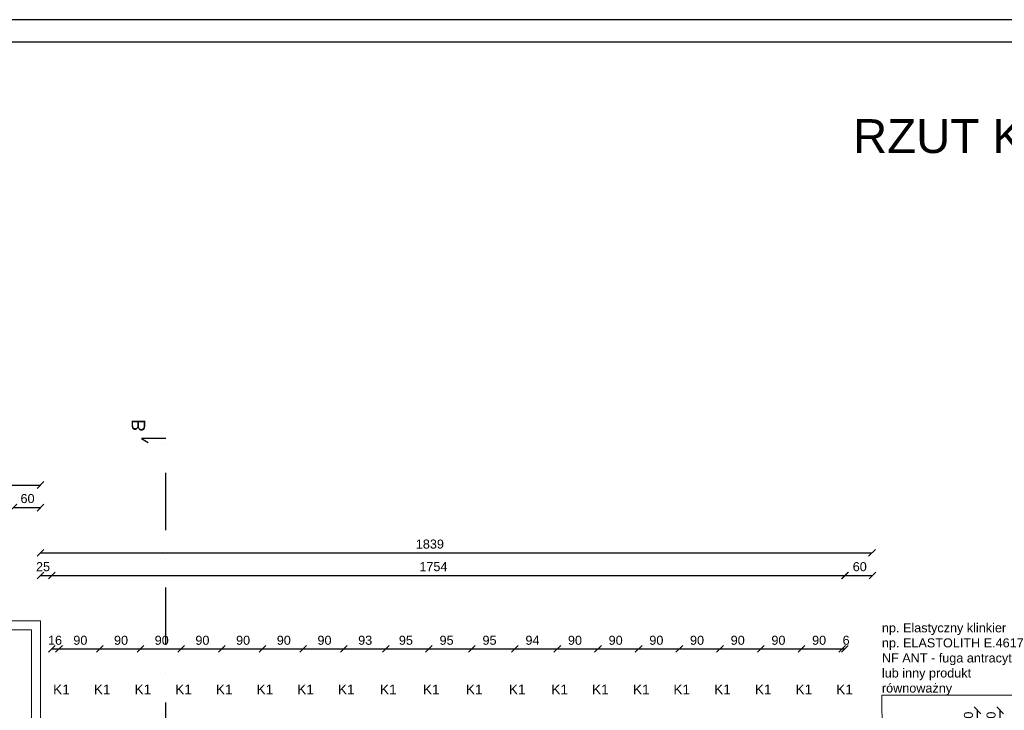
# Model space of a CAD drawing. Header units: millimetres. Extents: x 6528 to 149658, y 3342 to 12852.
# Tile 13 of 122: x 9325 to 11503, y 6853 to 8382. Entities that reach past the tile are written whole.
import ezdxf

# ---------------------------------------------------------------- set-up
doc = ezdxf.new("R2010")
doc.units = ezdxf.units.MM
doc.linetypes.add('DASHDOTX2', pattern=[50.8, 25.4, -12.7, 0, -12.7])
doc.layers.add('inne', color=7, linetype='Continuous')
doc.layers.add('R-TAB', color=1, linetype='Continuous')
doc.styles.get("Standard").update_dxf_attribs({"font": 'arial.ttf'})
doc.dimstyles.new('ISO-25', dxfattribs={"dimtxt": 2.5, "dimasz": 2.5, "dimexe": 1.25, "dimexo": 0.625, "dimtad": 1, "dimtxsty": 'Standard', "dimcen": 2.5, "dimadec": 0, "dimazin": 0, "dimtfac": 1, "dimtmove": 0, "dimatfit": 3, "dimfxl": 1, "dimarcsym": 0})

# ---------------------------------------------------------------- blocks, each defined once
blk = doc.blocks.new('_Oblique')
at = {"color": 0, "linetype": 'ByBlock', "lineweight": -2}
blk.add_line((-0.5, -0.5), (0.5, 0.5), dxfattribs=at)
blk = doc.blocks.new('*D217')
at = {"color": 0, "lineweight": -2, "transparency": 16777216}
blk.add_line((9371.1, 7201.7), (11210.1, 7201.7), dxfattribs=at)
at = {"layer": 'Defpoints', "color": 0, "transparency": 16777216}
for p in [(11210.1, 7201.7), (9371.1, 6803.1), (11210.1, 6803.1)]:
    blk.add_point(p, dxfattribs=at)
at = {"color": 0, "lineweight": -2, "transparency": 16777216, "xscale": 15, "yscale": 15, "zscale": 15, "rotation": 180}
blk.add_blockref('_Oblique', (9371.1, 7201.7), dxfattribs=at)
at = {"color": 0, "lineweight": -2, "transparency": 16777216, "xscale": 15, "yscale": 15, "zscale": 15}
blk.add_blockref('_Oblique', (11210.1, 7201.7), dxfattribs=at)
at = {"color": 0, "lineweight": 20, "transparency": 16777216, "insert": (10232.3, 7220.9), "char_height": 20, "attachment_point": 5}
blk.add_mtext('1839', dxfattribs=at)
blk = doc.blocks.new('*D219')
at = {"color": 0, "lineweight": -2, "transparency": 16777216}
blk.add_line((7489.1, 7351.7), (9371.1, 7351.7), dxfattribs=at)
at = {"layer": 'Defpoints', "color": 0, "transparency": 16777216}
for p in [(9371.1, 7351.7), (7489.1, 7051.1), (9371.1, 7051.1)]:
    blk.add_point(p, dxfattribs=at)
at = {"color": 0, "lineweight": -2, "transparency": 16777216, "xscale": 15, "yscale": 15, "zscale": 15, "rotation": 180}
blk.add_blockref('_Oblique', (7489.1, 7351.7), dxfattribs=at)
at = {"color": 0, "lineweight": -2, "transparency": 16777216, "xscale": 15, "yscale": 15, "zscale": 15}
blk.add_blockref('_Oblique', (9371.1, 7351.7), dxfattribs=at)
at = {"color": 0, "lineweight": 20, "transparency": 16777216, "insert": (8431.7, 7371.7), "char_height": 20, "attachment_point": 5}
blk.add_mtext('1882', dxfattribs=at)
blk = doc.blocks.new('*D223')
at = {"color": 0, "lineweight": -2, "transparency": 16777216}
blk.add_line((9311.1, 7301.7), (9371.1, 7301.7), dxfattribs=at)
at = {"layer": 'Defpoints', "color": 0, "transparency": 16777216}
for p in [(9371.1, 7301.7), (9311.1, 7051.1), (9371.1, 7051.1)]:
    blk.add_point(p, dxfattribs=at)
at = {"color": 0, "lineweight": -2, "transparency": 16777216, "xscale": 15, "yscale": 15, "zscale": 15, "rotation": 180}
blk.add_blockref('_Oblique', (9311.1, 7301.7), dxfattribs=at)
at = {"color": 0, "lineweight": -2, "transparency": 16777216, "xscale": 15, "yscale": 15, "zscale": 15}
blk.add_blockref('_Oblique', (9371.1, 7301.7), dxfattribs=at)
at = {"color": 0, "lineweight": 20, "transparency": 16777216, "insert": (9342.4, 7321.7), "char_height": 20, "attachment_point": 5}
blk.add_mtext('60', dxfattribs=at)
blk = doc.blocks.new('*D224')
at = {"color": 0, "lineweight": -2, "transparency": 16777216}
blk.add_line((11150.1, 7151.7), (11211.3, 7151.7), dxfattribs=at)
at = {"layer": 'Defpoints', "color": 0, "transparency": 16777216}
for p in [(11211.3, 7151.7), (11150.1, 6743.1), (11211.3, 6733.7)]:
    blk.add_point(p, dxfattribs=at)
at = {"color": 0, "lineweight": -2, "transparency": 16777216, "xscale": 15, "yscale": 15, "zscale": 15, "rotation": 180}
blk.add_blockref('_Oblique', (11150.1, 7151.7), dxfattribs=at)
at = {"color": 0, "lineweight": -2, "transparency": 16777216, "xscale": 15, "yscale": 15, "zscale": 15}
blk.add_blockref('_Oblique', (11211.3, 7151.7), dxfattribs=at)
at = {"color": 0, "lineweight": 20, "transparency": 16777216, "insert": (11183.1, 7170.9), "char_height": 20, "attachment_point": 5}
blk.add_mtext('60', dxfattribs=at)
blk = doc.blocks.new('*D225')
at = {"color": 0, "lineweight": -2, "transparency": 16777216}
blk.add_line((9371.1, 7151.7), (9396.1, 7151.7), dxfattribs=at)
at = {"layer": 'Defpoints', "color": 0, "transparency": 16777216}
for p in [(9396.1, 7151.7), (9371.1, 6803.1), (9396.1, 6803.1)]:
    blk.add_point(p, dxfattribs=at)
at = {"color": 0, "lineweight": -2, "transparency": 16777216, "xscale": 15, "yscale": 15, "zscale": 15, "rotation": 180}
blk.add_blockref('_Oblique', (9371.1, 7151.7), dxfattribs=at)
at = {"color": 0, "lineweight": -2, "transparency": 16777216, "xscale": 15, "yscale": 15, "zscale": 15}
blk.add_blockref('_Oblique', (9396.1, 7151.7), dxfattribs=at)
at = {"color": 0, "lineweight": 20, "transparency": 16777216, "insert": (9376.7, 7170.9), "char_height": 20, "attachment_point": 5}
blk.add_mtext('25', dxfattribs=at)
blk = doc.blocks.new('*D235')
at = {"color": 0, "lineweight": -2, "transparency": 16777216}
blk.add_line((9396.1, 7151.7), (11150.7, 7151.7), dxfattribs=at)
at = {"layer": 'Defpoints', "color": 0, "transparency": 16777216}
for p in [(11150.7, 7151.7), (9396.1, 6803.1), (11150.7, 6803.1)]:
    blk.add_point(p, dxfattribs=at)
at = {"color": 0, "lineweight": -2, "transparency": 16777216, "xscale": 15, "yscale": 15, "zscale": 15, "rotation": 180}
blk.add_blockref('_Oblique', (9396.1, 7151.7), dxfattribs=at)
at = {"color": 0, "lineweight": -2, "transparency": 16777216, "xscale": 15, "yscale": 15, "zscale": 15}
blk.add_blockref('_Oblique', (11150.7, 7151.7), dxfattribs=at)
at = {"color": 0, "lineweight": 20, "transparency": 16777216, "insert": (10240.1, 7170.9), "char_height": 20, "attachment_point": 5}
blk.add_mtext('1754', dxfattribs=at)
blk = doc.blocks.new('*D237')
at = {"color": 0, "lineweight": -2, "transparency": 16777216}
blk.add_line((11443.5, 6803.1), (11443.5, 6853.1), dxfattribs=at)
at = {"layer": 'Defpoints', "color": 0, "transparency": 16777216}
for p in [(11150.1, 6853.1), (11443.5, 6853.1), (11160.1, 6803.1)]:
    blk.add_point(p, dxfattribs=at)
at = {"color": 0, "lineweight": -2, "transparency": 16777216, "xscale": 15, "yscale": 15, "zscale": 15}
for p, rotation in [((11443.5, 6853.1), 90), ((11443.5, 6803.1), 270)]:
    blk.add_blockref('_Oblique', p, dxfattribs=dict(at, rotation=rotation))
at = {"color": 0, "lineweight": 20, "transparency": 16777216, "insert": (11423.6, 6834.6), "char_height": 20, "attachment_point": 5, "rotation": 90}
blk.add_mtext('50', dxfattribs=at)
blk = doc.blocks.new('*D239')
at = {"color": 0, "lineweight": -2, "transparency": 16777216}
blk.add_line((11493.5, 6803.1), (11493.5, 6853.1), dxfattribs=at)
at = {"layer": 'Defpoints', "color": 0, "transparency": 16777216}
for p in [(11150.1, 6853.1), (11493.5, 6853.1), (11210.1, 6803.1)]:
    blk.add_point(p, dxfattribs=at)
at = {"color": 0, "lineweight": -2, "transparency": 16777216, "xscale": 15, "yscale": 15, "zscale": 15}
for p, rotation in [((11493.5, 6853.1), 90), ((11493.5, 6803.1), 270)]:
    blk.add_blockref('_Oblique', p, dxfattribs=dict(at, rotation=rotation))
at = {"color": 0, "lineweight": 20, "transparency": 16777216, "insert": (11473.6, 6834.6), "char_height": 20, "attachment_point": 5, "rotation": 90}
blk.add_mtext('50', dxfattribs=at)
blk = doc.blocks.new('*D240')
at = {"color": 0, "lineweight": -2, "transparency": 16777216}
blk.add_line((11543.5, 5193.1), (11543.5, 6853.1), dxfattribs=at)
at = {"layer": 'Defpoints', "color": 0, "transparency": 16777216}
for p in [(11150.1, 6853.1), (11543.5, 6853.1), (11160.1, 5193.1)]:
    blk.add_point(p, dxfattribs=at)
at = {"color": 0, "lineweight": -2, "transparency": 16777216, "xscale": 15, "yscale": 15, "zscale": 15}
for p, rotation in [((11543.5, 6853.1), 90), ((11543.5, 5193.1), 270)]:
    blk.add_blockref('_Oblique', p, dxfattribs=dict(at, rotation=rotation))
at = {"color": 0, "lineweight": 20, "transparency": 16777216, "insert": (11523.6, 6019.6), "char_height": 20, "attachment_point": 5, "rotation": 90}
blk.add_mtext('1660', dxfattribs=at)
blk = doc.blocks.new('*D364')
at = {"color": 0, "lineweight": -2, "transparency": 16777216}
blk.add_line((9592.1, 6989.3), (9682.1, 6989.3), dxfattribs=at)
at = {"layer": 'Defpoints', "color": 0, "transparency": 16777216}
for p in [(9682.1, 6989.3), (9592.1, 6853.1), (9682.1, 6853.1)]:
    blk.add_point(p, dxfattribs=at)
at = {"color": 0, "lineweight": -2, "transparency": 16777216, "xscale": 15, "yscale": 15, "zscale": 15, "rotation": 180}
blk.add_blockref('_Oblique', (9592.1, 6989.3), dxfattribs=at)
at = {"color": 0, "lineweight": -2, "transparency": 16777216, "xscale": 15, "yscale": 15, "zscale": 15}
blk.add_blockref('_Oblique', (9682.1, 6989.3), dxfattribs=at)
at = {"color": 0, "lineweight": 20, "transparency": 16777216, "insert": (9639.2, 7008), "char_height": 20, "attachment_point": 5}
blk.add_mtext('90', dxfattribs=at)
blk = doc.blocks.new('*D365')
at = {"color": 0, "lineweight": -2, "transparency": 16777216}
blk.add_line((9502.1, 6989.3), (9592.1, 6989.3), dxfattribs=at)
at = {"layer": 'Defpoints', "color": 0, "transparency": 16777216}
for p in [(9592.1, 6989.3), (9502.1, 6853.1), (9592.1, 6853.1)]:
    blk.add_point(p, dxfattribs=at)
at = {"color": 0, "lineweight": -2, "transparency": 16777216, "xscale": 15, "yscale": 15, "zscale": 15, "rotation": 180}
blk.add_blockref('_Oblique', (9502.1, 6989.3), dxfattribs=at)
at = {"color": 0, "lineweight": -2, "transparency": 16777216, "xscale": 15, "yscale": 15, "zscale": 15}
blk.add_blockref('_Oblique', (9592.1, 6989.3), dxfattribs=at)
at = {"color": 0, "lineweight": 20, "transparency": 16777216, "insert": (9549.2, 7008), "char_height": 20, "attachment_point": 5}
blk.add_mtext('90', dxfattribs=at)
blk = doc.blocks.new('*D366')
at = {"color": 0, "lineweight": -2, "transparency": 16777216}
blk.add_line((9412.1, 6989.3), (9502.1, 6989.3), dxfattribs=at)
at = {"layer": 'Defpoints', "color": 0, "transparency": 16777216}
for p in [(9502.1, 6989.3), (9412.1, 6853.1), (9502.1, 6853.1)]:
    blk.add_point(p, dxfattribs=at)
at = {"color": 0, "lineweight": -2, "transparency": 16777216, "xscale": 15, "yscale": 15, "zscale": 15, "rotation": 180}
blk.add_blockref('_Oblique', (9412.1, 6989.3), dxfattribs=at)
at = {"color": 0, "lineweight": -2, "transparency": 16777216, "xscale": 15, "yscale": 15, "zscale": 15}
blk.add_blockref('_Oblique', (9502.1, 6989.3), dxfattribs=at)
at = {"color": 0, "lineweight": 20, "transparency": 16777216, "insert": (9459.2, 7008), "char_height": 20, "attachment_point": 5}
blk.add_mtext('90', dxfattribs=at)
blk = doc.blocks.new('*D367')
at = {"color": 0, "lineweight": -2, "transparency": 16777216}
blk.add_line((9396.1, 6989.3), (9412.1, 6989.3), dxfattribs=at)
at = {"layer": 'Defpoints', "color": 0, "transparency": 16777216}
for p in [(9412.1, 6989.3), (9412.1, 6853.1), (9396.1, 6743.1)]:
    blk.add_point(p, dxfattribs=at)
at = {"color": 0, "lineweight": -2, "transparency": 16777216, "xscale": 15, "yscale": 15, "zscale": 15, "rotation": 180}
blk.add_blockref('_Oblique', (9396.1, 6989.3), dxfattribs=at)
at = {"color": 0, "lineweight": -2, "transparency": 16777216, "xscale": 15, "yscale": 15, "zscale": 15}
blk.add_blockref('_Oblique', (9412.1, 6989.3), dxfattribs=at)
at = {"color": 0, "lineweight": 20, "transparency": 16777216, "insert": (9403.2, 7008), "char_height": 20, "attachment_point": 5}
blk.add_mtext('16', dxfattribs=at)
blk = doc.blocks.new('*D368')
at = {"color": 0, "lineweight": -2, "transparency": 16777216}
blk.add_line((9682.1, 6989.3), (9772.1, 6989.3), dxfattribs=at)
at = {"layer": 'Defpoints', "color": 0, "transparency": 16777216}
for p in [(9772.1, 6989.3), (9682.1, 6853.1), (9772.1, 6853.1)]:
    blk.add_point(p, dxfattribs=at)
at = {"color": 0, "lineweight": -2, "transparency": 16777216, "xscale": 15, "yscale": 15, "zscale": 15, "rotation": 180}
blk.add_blockref('_Oblique', (9682.1, 6989.3), dxfattribs=at)
at = {"color": 0, "lineweight": -2, "transparency": 16777216, "xscale": 15, "yscale": 15, "zscale": 15}
blk.add_blockref('_Oblique', (9772.1, 6989.3), dxfattribs=at)
at = {"color": 0, "lineweight": 20, "transparency": 16777216, "insert": (9729.2, 7008), "char_height": 20, "attachment_point": 5}
blk.add_mtext('90', dxfattribs=at)
blk = doc.blocks.new('*D369')
at = {"color": 0, "lineweight": -2, "transparency": 16777216}
blk.add_line((9772.1, 6989.3), (9862.1, 6989.3), dxfattribs=at)
at = {"layer": 'Defpoints', "color": 0, "transparency": 16777216}
for p in [(9862.1, 6989.3), (9772.1, 6853.1), (9862.1, 6853.1)]:
    blk.add_point(p, dxfattribs=at)
at = {"color": 0, "lineweight": -2, "transparency": 16777216, "xscale": 15, "yscale": 15, "zscale": 15, "rotation": 180}
blk.add_blockref('_Oblique', (9772.1, 6989.3), dxfattribs=at)
at = {"color": 0, "lineweight": -2, "transparency": 16777216, "xscale": 15, "yscale": 15, "zscale": 15}
blk.add_blockref('_Oblique', (9862.1, 6989.3), dxfattribs=at)
at = {"color": 0, "lineweight": 20, "transparency": 16777216, "insert": (9819.2, 7008), "char_height": 20, "attachment_point": 5}
blk.add_mtext('90', dxfattribs=at)
blk = doc.blocks.new('*D370')
at = {"color": 0, "lineweight": -2, "transparency": 16777216}
blk.add_line((9862.1, 6989.3), (9952.1, 6989.3), dxfattribs=at)
at = {"layer": 'Defpoints', "color": 0, "transparency": 16777216}
for p in [(9952.1, 6989.3), (9862.1, 6853.1), (9952.1, 6853.1)]:
    blk.add_point(p, dxfattribs=at)
at = {"color": 0, "lineweight": -2, "transparency": 16777216, "xscale": 15, "yscale": 15, "zscale": 15, "rotation": 180}
blk.add_blockref('_Oblique', (9862.1, 6989.3), dxfattribs=at)
at = {"color": 0, "lineweight": -2, "transparency": 16777216, "xscale": 15, "yscale": 15, "zscale": 15}
blk.add_blockref('_Oblique', (9952.1, 6989.3), dxfattribs=at)
at = {"color": 0, "lineweight": 20, "transparency": 16777216, "insert": (9909.2, 7008), "char_height": 20, "attachment_point": 5}
blk.add_mtext('90', dxfattribs=at)
blk = doc.blocks.new('*D371')
at = {"color": 0, "lineweight": -2, "transparency": 16777216}
blk.add_line((9952.1, 6989.3), (10042.1, 6989.3), dxfattribs=at)
at = {"layer": 'Defpoints', "color": 0, "transparency": 16777216}
for p in [(10042.1, 6989.3), (9952.1, 6853.1), (10042.1, 6853.1)]:
    blk.add_point(p, dxfattribs=at)
at = {"color": 0, "lineweight": -2, "transparency": 16777216, "xscale": 15, "yscale": 15, "zscale": 15, "rotation": 180}
blk.add_blockref('_Oblique', (9952.1, 6989.3), dxfattribs=at)
at = {"color": 0, "lineweight": -2, "transparency": 16777216, "xscale": 15, "yscale": 15, "zscale": 15}
blk.add_blockref('_Oblique', (10042.1, 6989.3), dxfattribs=at)
at = {"color": 0, "lineweight": 20, "transparency": 16777216, "insert": (9999.2, 7008), "char_height": 20, "attachment_point": 5}
blk.add_mtext('90', dxfattribs=at)
blk = doc.blocks.new('*D372')
at = {"color": 0, "lineweight": -2, "transparency": 16777216}
blk.add_line((10042.1, 6989.3), (10135.1, 6989.3), dxfattribs=at)
at = {"layer": 'Defpoints', "color": 0, "transparency": 16777216}
for p in [(10135.1, 6989.3), (10042.1, 6853.1), (10135.1, 6853.1)]:
    blk.add_point(p, dxfattribs=at)
at = {"color": 0, "lineweight": -2, "transparency": 16777216, "xscale": 15, "yscale": 15, "zscale": 15, "rotation": 180}
blk.add_blockref('_Oblique', (10042.1, 6989.3), dxfattribs=at)
at = {"color": 0, "lineweight": -2, "transparency": 16777216, "xscale": 15, "yscale": 15, "zscale": 15}
blk.add_blockref('_Oblique', (10135.1, 6989.3), dxfattribs=at)
at = {"color": 0, "lineweight": 20, "transparency": 16777216, "insert": (10089.2, 7008), "char_height": 20, "attachment_point": 5}
blk.add_mtext('93', dxfattribs=at)
blk = doc.blocks.new('*D373')
at = {"color": 0, "lineweight": -2, "transparency": 16777216}
blk.add_line((10135.1, 6989.3), (10230.1, 6989.3), dxfattribs=at)
at = {"layer": 'Defpoints', "color": 0, "transparency": 16777216}
for p in [(10230.1, 6989.3), (10135.1, 6853.1), (10230.1, 6853.1)]:
    blk.add_point(p, dxfattribs=at)
at = {"color": 0, "lineweight": -2, "transparency": 16777216, "xscale": 15, "yscale": 15, "zscale": 15, "rotation": 180}
blk.add_blockref('_Oblique', (10135.1, 6989.3), dxfattribs=at)
at = {"color": 0, "lineweight": -2, "transparency": 16777216, "xscale": 15, "yscale": 15, "zscale": 15}
blk.add_blockref('_Oblique', (10230.1, 6989.3), dxfattribs=at)
at = {"color": 0, "lineweight": 20, "transparency": 16777216, "insert": (10179.2, 7008), "char_height": 20, "attachment_point": 5}
blk.add_mtext('95', dxfattribs=at)
blk = doc.blocks.new('*D374')
at = {"color": 0, "lineweight": -2, "transparency": 16777216}
blk.add_line((10230.1, 6989.3), (10325.1, 6989.3), dxfattribs=at)
at = {"layer": 'Defpoints', "color": 0, "transparency": 16777216}
for p in [(10325.1, 6989.3), (10230.1, 6853.1), (10325.1, 6853.1)]:
    blk.add_point(p, dxfattribs=at)
at = {"color": 0, "lineweight": -2, "transparency": 16777216, "xscale": 15, "yscale": 15, "zscale": 15, "rotation": 180}
blk.add_blockref('_Oblique', (10230.1, 6989.3), dxfattribs=at)
at = {"color": 0, "lineweight": -2, "transparency": 16777216, "xscale": 15, "yscale": 15, "zscale": 15}
blk.add_blockref('_Oblique', (10325.1, 6989.3), dxfattribs=at)
at = {"color": 0, "lineweight": 20, "transparency": 16777216, "insert": (10269.2, 7008), "char_height": 20, "attachment_point": 5}
blk.add_mtext('95', dxfattribs=at)
blk = doc.blocks.new('*D375')
at = {"color": 0, "lineweight": -2, "transparency": 16777216}
blk.add_line((10325.1, 6989.3), (10420.1, 6989.3), dxfattribs=at)
at = {"layer": 'Defpoints', "color": 0, "transparency": 16777216}
for p in [(10420.1, 6989.3), (10325.1, 6853.1), (10420.1, 6853.1)]:
    blk.add_point(p, dxfattribs=at)
at = {"color": 0, "lineweight": -2, "transparency": 16777216, "xscale": 15, "yscale": 15, "zscale": 15, "rotation": 180}
blk.add_blockref('_Oblique', (10325.1, 6989.3), dxfattribs=at)
at = {"color": 0, "lineweight": -2, "transparency": 16777216, "xscale": 15, "yscale": 15, "zscale": 15}
blk.add_blockref('_Oblique', (10420.1, 6989.3), dxfattribs=at)
at = {"color": 0, "lineweight": 20, "transparency": 16777216, "insert": (10364.2, 7008), "char_height": 20, "attachment_point": 5}
blk.add_mtext('95', dxfattribs=at)
blk = doc.blocks.new('*D376')
at = {"color": 0, "lineweight": -2, "transparency": 16777216}
blk.add_line((10420.1, 6989.3), (10514.1, 6989.3), dxfattribs=at)
at = {"layer": 'Defpoints', "color": 0, "transparency": 16777216}
for p in [(10514.1, 6989.3), (10420.1, 6853.1), (10514.1, 6853.1)]:
    blk.add_point(p, dxfattribs=at)
at = {"color": 0, "lineweight": -2, "transparency": 16777216, "xscale": 15, "yscale": 15, "zscale": 15, "rotation": 180}
blk.add_blockref('_Oblique', (10420.1, 6989.3), dxfattribs=at)
at = {"color": 0, "lineweight": -2, "transparency": 16777216, "xscale": 15, "yscale": 15, "zscale": 15}
blk.add_blockref('_Oblique', (10514.1, 6989.3), dxfattribs=at)
at = {"color": 0, "lineweight": 20, "transparency": 16777216, "insert": (10459.2, 7008), "char_height": 20, "attachment_point": 5}
blk.add_mtext('94', dxfattribs=at)
blk = doc.blocks.new('*D377')
at = {"color": 0, "lineweight": -2, "transparency": 16777216}
blk.add_line((10514.1, 6989.3), (10604.1, 6989.3), dxfattribs=at)
at = {"layer": 'Defpoints', "color": 0, "transparency": 16777216}
for p in [(10604.1, 6989.3), (10514.1, 6853.1), (10604.1, 6853.1)]:
    blk.add_point(p, dxfattribs=at)
at = {"color": 0, "lineweight": -2, "transparency": 16777216, "xscale": 15, "yscale": 15, "zscale": 15, "rotation": 180}
blk.add_blockref('_Oblique', (10514.1, 6989.3), dxfattribs=at)
at = {"color": 0, "lineweight": -2, "transparency": 16777216, "xscale": 15, "yscale": 15, "zscale": 15}
blk.add_blockref('_Oblique', (10604.1, 6989.3), dxfattribs=at)
at = {"color": 0, "lineweight": 20, "transparency": 16777216, "insert": (10553.2, 7008), "char_height": 20, "attachment_point": 5}
blk.add_mtext('90', dxfattribs=at)
blk = doc.blocks.new('*D378')
at = {"color": 0, "lineweight": -2, "transparency": 16777216}
blk.add_line((10604.1, 6989.3), (10694.1, 6989.3), dxfattribs=at)
at = {"layer": 'Defpoints', "color": 0, "transparency": 16777216}
for p in [(10694.1, 6989.3), (10604.1, 6853.1), (10694.1, 6853.1)]:
    blk.add_point(p, dxfattribs=at)
at = {"color": 0, "lineweight": -2, "transparency": 16777216, "xscale": 15, "yscale": 15, "zscale": 15, "rotation": 180}
blk.add_blockref('_Oblique', (10604.1, 6989.3), dxfattribs=at)
at = {"color": 0, "lineweight": -2, "transparency": 16777216, "xscale": 15, "yscale": 15, "zscale": 15}
blk.add_blockref('_Oblique', (10694.1, 6989.3), dxfattribs=at)
at = {"color": 0, "lineweight": 20, "transparency": 16777216, "insert": (10643.2, 7008), "char_height": 20, "attachment_point": 5}
blk.add_mtext('90', dxfattribs=at)
blk = doc.blocks.new('*D379')
at = {"color": 0, "lineweight": -2, "transparency": 16777216}
blk.add_line((10694.1, 6989.3), (10784.1, 6989.3), dxfattribs=at)
at = {"layer": 'Defpoints', "color": 0, "transparency": 16777216}
for p in [(10784.1, 6989.3), (10694.1, 6853.1), (10784.1, 6853.1)]:
    blk.add_point(p, dxfattribs=at)
at = {"color": 0, "lineweight": -2, "transparency": 16777216, "xscale": 15, "yscale": 15, "zscale": 15, "rotation": 180}
blk.add_blockref('_Oblique', (10694.1, 6989.3), dxfattribs=at)
at = {"color": 0, "lineweight": -2, "transparency": 16777216, "xscale": 15, "yscale": 15, "zscale": 15}
blk.add_blockref('_Oblique', (10784.1, 6989.3), dxfattribs=at)
at = {"color": 0, "lineweight": 20, "transparency": 16777216, "insert": (10733.2, 7008), "char_height": 20, "attachment_point": 5}
blk.add_mtext('90', dxfattribs=at)
blk = doc.blocks.new('*D380')
at = {"color": 0, "lineweight": -2, "transparency": 16777216}
blk.add_line((10784.1, 6989.3), (10874.1, 6989.3), dxfattribs=at)
at = {"layer": 'Defpoints', "color": 0, "transparency": 16777216}
for p in [(10874.1, 6989.3), (10784.1, 6853.1), (10874.1, 6853.1)]:
    blk.add_point(p, dxfattribs=at)
at = {"color": 0, "lineweight": -2, "transparency": 16777216, "xscale": 15, "yscale": 15, "zscale": 15, "rotation": 180}
blk.add_blockref('_Oblique', (10784.1, 6989.3), dxfattribs=at)
at = {"color": 0, "lineweight": -2, "transparency": 16777216, "xscale": 15, "yscale": 15, "zscale": 15}
blk.add_blockref('_Oblique', (10874.1, 6989.3), dxfattribs=at)
at = {"color": 0, "lineweight": 20, "transparency": 16777216, "insert": (10823.2, 7008), "char_height": 20, "attachment_point": 5}
blk.add_mtext('90', dxfattribs=at)
blk = doc.blocks.new('*D381')
at = {"color": 0, "lineweight": -2, "transparency": 16777216}
blk.add_line((10874.1, 6989.3), (10964.1, 6989.3), dxfattribs=at)
at = {"layer": 'Defpoints', "color": 0, "transparency": 16777216}
for p in [(10964.1, 6989.3), (10874.1, 6853.1), (10964.1, 6853.1)]:
    blk.add_point(p, dxfattribs=at)
at = {"color": 0, "lineweight": -2, "transparency": 16777216, "xscale": 15, "yscale": 15, "zscale": 15, "rotation": 180}
blk.add_blockref('_Oblique', (10874.1, 6989.3), dxfattribs=at)
at = {"color": 0, "lineweight": -2, "transparency": 16777216, "xscale": 15, "yscale": 15, "zscale": 15}
blk.add_blockref('_Oblique', (10964.1, 6989.3), dxfattribs=at)
at = {"color": 0, "lineweight": 20, "transparency": 16777216, "insert": (10913.2, 7008), "char_height": 20, "attachment_point": 5}
blk.add_mtext('90', dxfattribs=at)
blk = doc.blocks.new('*D382')
at = {"color": 0, "lineweight": -2, "transparency": 16777216}
blk.add_line((10964.1, 6989.3), (11054.1, 6989.3), dxfattribs=at)
at = {"layer": 'Defpoints', "color": 0, "transparency": 16777216}
for p in [(11054.1, 6989.3), (10964.1, 6853.1), (11054.1, 6853.1)]:
    blk.add_point(p, dxfattribs=at)
at = {"color": 0, "lineweight": -2, "transparency": 16777216, "xscale": 15, "yscale": 15, "zscale": 15, "rotation": 180}
blk.add_blockref('_Oblique', (10964.1, 6989.3), dxfattribs=at)
at = {"color": 0, "lineweight": -2, "transparency": 16777216, "xscale": 15, "yscale": 15, "zscale": 15}
blk.add_blockref('_Oblique', (11054.1, 6989.3), dxfattribs=at)
at = {"color": 0, "lineweight": 20, "transparency": 16777216, "insert": (11003.2, 7008), "char_height": 20, "attachment_point": 5}
blk.add_mtext('90', dxfattribs=at)
blk = doc.blocks.new('*D383')
at = {"color": 0, "lineweight": -2, "transparency": 16777216}
blk.add_line((11054.1, 6989.3), (11144.1, 6989.3), dxfattribs=at)
at = {"layer": 'Defpoints', "color": 0, "transparency": 16777216}
for p in [(11144.1, 6989.3), (11054.1, 6853.1), (11144.1, 6853.1)]:
    blk.add_point(p, dxfattribs=at)
at = {"color": 0, "lineweight": -2, "transparency": 16777216, "xscale": 15, "yscale": 15, "zscale": 15, "rotation": 180}
blk.add_blockref('_Oblique', (11054.1, 6989.3), dxfattribs=at)
at = {"color": 0, "lineweight": -2, "transparency": 16777216, "xscale": 15, "yscale": 15, "zscale": 15}
blk.add_blockref('_Oblique', (11144.1, 6989.3), dxfattribs=at)
at = {"color": 0, "lineweight": 20, "transparency": 16777216, "insert": (11093.2, 7008), "char_height": 20, "attachment_point": 5}
blk.add_mtext('90', dxfattribs=at)
blk = doc.blocks.new('*D384')
at = {"color": 0, "lineweight": -2, "transparency": 16777216}
blk.add_line((11144.1, 6989.3), (11150.1, 6989.3), dxfattribs=at)
at = {"layer": 'Defpoints', "color": 0, "transparency": 16777216}
for p in [(11150.1, 6989.3), (11144.1, 6853.1), (11150.1, 6742.2)]:
    blk.add_point(p, dxfattribs=at)
at = {"color": 0, "lineweight": -2, "transparency": 16777216, "xscale": 15, "yscale": 15, "zscale": 15, "rotation": 180}
blk.add_blockref('_Oblique', (11144.1, 6989.3), dxfattribs=at)
at = {"color": 0, "lineweight": -2, "transparency": 16777216, "xscale": 15, "yscale": 15, "zscale": 15}
blk.add_blockref('_Oblique', (11150.1, 6989.3), dxfattribs=at)
at = {"color": 0, "lineweight": 20, "transparency": 16777216, "insert": (11152.9, 7008), "char_height": 20, "attachment_point": 5}
blk.add_mtext('6', dxfattribs=at)

msp = doc.modelspace()

# ---------------------------------------------------------------- linework, layer by layer
at = {"color": 2}
msp.add_line((12967.787, 8381.768), (6527.787, 8381.768), dxfattribs=at)
msp.add_line((12917.787, 8331.768), (6577.787, 8331.768))
at = {"linetype": 'DASHDOTX2', "lineweight": 30, "ltscale": 5}
msp.add_line((9647.954, 4710.895), (9647.954, 7454.878), dxfattribs=at)
at = {"lineweight": 20}
for p, q in [((7489.133, 7051.059), (9371.133, 7051.059)), ((9371.133, 7051.059), (9371.133, 6803.059)), ((7509.133, 7031.059), (9351.133, 7031.059)), ((9351.133, 7031.059), (9351.133, 6416.059)), ((11232.074, 6886.313), (11538.772, 6886.313)), ((11232.074, 6886.313), (11235.133, 6207.059))]:
    msp.add_line(p, q, dxfattribs=at)
at = {"layer": 'inne', "lineweight": 30}
for p, q in [((9647.954, 7454.878), (9594.105, 7454.878)), ((9594.105, 7454.878), (9609.013, 7445.755))]:
    msp.add_line(p, q, dxfattribs=at)

# ---------------------------------------------------------------- texts
at = {"lineweight": 20, "insert": (11232.074, 6886.313), "char_height": 20, "attachment_point": 7}
msp.add_mtext_dynamic_manual_height_columns('np. Elastyczny klinkier np. ELASTOLITH E.4617 NF ANT - fuga antracyt\\Plub inny produkt równoważny ', width=315.47074, gutter_width=12.5, heights=[0], dxfattribs=at)
at = {"layer": 'inne', "color": 7, "lineweight": 20, "extrusion": (0, 0, -1), "insert": (9572.68, 7497.61), "char_height": 30, "width": 266.86023, "attachment_point": 1, "text_direction": (0, -1, 0)}
msp.add_mtext('B', dxfattribs=at)
at = {"layer": 'R-TAB', "color": 0, "ltscale": 24, "attachment_point": 1}
for s, insert, char_height, width in [('\\pi4.37369;RZUT KONSTRUKCJI DACHU\\P\\pi577.59163; 1:100', (11163.777, 8161.59), 75, 1441.47248), ('K1', (9398.945, 6910.068), 21.6, 490.72064), ('K1', (9488.945, 6910.068), 21.6, 490.72064), ('K1', (9578.945, 6910.068), 21.6, 490.72064), ('K1', (9668.945, 6910.068), 21.6, 490.72064), ('K1', (9758.945, 6910.068), 21.6, 490.72064), ('K1', (9848.945, 6910.068), 21.6, 490.72064), ('K1', (9938.945, 6910.068), 21.6, 490.72064), ('K1', (10028.945, 6910.068), 21.6, 490.72064), ('K1', (10121.945, 6910.068), 21.6, 490.72064), ('K1', (10216.945, 6910.068), 21.6, 490.72064), ('K1', (10311.945, 6910.068), 21.6, 490.72064), ('K1', (10406.945, 6910.068), 21.6, 490.72064), ('K1', (10500.945, 6910.068), 21.6, 490.72064), ('K1', (10590.945, 6910.068), 21.6, 490.72064), ('K1', (10681.568, 6910.068), 21.6, 490.72064), ('K1', (10770.945, 6910.068), 21.6, 490.72064), ('K1', (10860.945, 6910.068), 21.6, 490.72064), ('K1', (10950.945, 6910.068), 21.6, 490.72064), ('K1', (11040.945, 6910.068), 21.6, 490.72064), ('K1', (11130.945, 6910.068), 21.6, 490.72064)]:
    msp.add_mtext(s, dxfattribs=dict(at, insert=insert, char_height=char_height, width=width))

# ---------------------------------------------------------------- dimensions: what is measured, and where the dimension line sits
at = {"lineweight": 20}
for base, p1, p2, override, picture, middle in [((9371.133, 7351.713), (7489.133, 7051.059), (9371.133, 7051.059), {"dimtxt": 20, "dimasz": 15, "dimblk1": 'Oblique', "dimblk2": 'Oblique', "dimsah": 1, "dimse1": 1, "dimse2": 1, "dimtmove": 2}, '*D219', (8431.658, 7371.703)), ((9371.133, 7301.713), (9311.133, 7051.059), (9371.133, 7051.059), {"dimtxt": 20, "dimasz": 15, "dimblk1": 'Oblique', "dimblk2": 'Oblique', "dimsah": 1, "dimse1": 1, "dimse2": 1, "dimtmove": 2}, '*D223', (9342.362, 7321.703)), ((11210.133, 7201.713), (9371.133, 6803.059), (11210.133, 6803.059), {"dimtxt": 20, "dimasz": 15, "dimblk1": 'Oblique', "dimblk2": 'Oblique', "dimsah": 1, "dimse1": 1, "dimse2": 1, "dimtmove": 2}, '*D217', (10232.314, 7220.857)), ((9396.133, 7151.713), (9371.133, 6803.059), (9396.133, 6803.059), {"dimtxt": 20, "dimasz": 15, "dimblk1": 'Oblique', "dimblk2": 'Oblique', "dimsah": 1, "dimse1": 1, "dimse2": 1, "dimtmove": 2}, '*D225', (9376.661, 7170.857)), ((9412.133, 6989.332), (9396.133, 6743.059), (9412.133, 6853.059), {"dimtxt": 20, "dimasz": 15, "dimblk1": 'Oblique', "dimblk2": 'Oblique', "dimsah": 1, "dimse1": 1, "dimse2": 1, "dimtmove": 2}, '*D367', (9403.192, 7008.005)), ((9502.133, 6989.332), (9412.133, 6853.059), (9502.133, 6853.059), {"dimtxt": 20, "dimasz": 15, "dimblk1": 'Oblique', "dimblk2": 'Oblique', "dimsah": 1, "dimse1": 1, "dimse2": 1, "dimtmove": 2}, '*D366', (9459.182, 7008.005)), ((9592.133, 6989.332), (9502.133, 6853.059), (9592.133, 6853.059), {"dimtxt": 20, "dimasz": 15, "dimblk1": 'Oblique', "dimblk2": 'Oblique', "dimsah": 1, "dimse1": 1, "dimse2": 1, "dimtmove": 2}, '*D365', (9549.182, 7008.005)), ((9682.133, 6989.332), (9592.133, 6853.059), (9682.133, 6853.059), {"dimtxt": 20, "dimasz": 15, "dimblk1": 'Oblique', "dimblk2": 'Oblique', "dimsah": 1, "dimse1": 1, "dimse2": 1, "dimtmove": 2}, '*D364', (9639.182, 7008.005)), ((9772.133, 6989.332), (9682.133, 6853.059), (9772.133, 6853.059), {"dimtxt": 20, "dimasz": 15, "dimblk1": 'Oblique', "dimblk2": 'Oblique', "dimsah": 1, "dimse1": 1, "dimse2": 1, "dimtmove": 2}, '*D368', (9729.182, 7008.005)), ((9862.133, 6989.332), (9772.133, 6853.059), (9862.133, 6853.059), {"dimtxt": 20, "dimasz": 15, "dimblk1": 'Oblique', "dimblk2": 'Oblique', "dimsah": 1, "dimse1": 1, "dimse2": 1, "dimtmove": 2}, '*D369', (9819.182, 7008.005)), ((9952.133, 6989.332), (9862.133, 6853.059), (9952.133, 6853.059), {"dimtxt": 20, "dimasz": 15, "dimblk1": 'Oblique', "dimblk2": 'Oblique', "dimsah": 1, "dimse1": 1, "dimse2": 1, "dimtmove": 2}, '*D370', (9909.182, 7008.005)), ((10042.133, 6989.332), (9952.133, 6853.059), (10042.133, 6853.059), {"dimtxt": 20, "dimasz": 15, "dimblk1": 'Oblique', "dimblk2": 'Oblique', "dimsah": 1, "dimse1": 1, "dimse2": 1, "dimtmove": 2}, '*D371', (9999.182, 7008.005)), ((10135.133, 6989.332), (10042.133, 6853.059), (10135.133, 6853.059), {"dimtxt": 20, "dimasz": 15, "dimblk1": 'Oblique', "dimblk2": 'Oblique', "dimsah": 1, "dimse1": 1, "dimse2": 1, "dimtmove": 2}, '*D372', (10089.182, 7008.005)), ((10230.133, 6989.332), (10135.133, 6853.059), (10230.133, 6853.059), {"dimtxt": 20, "dimasz": 15, "dimblk1": 'Oblique', "dimblk2": 'Oblique', "dimsah": 1, "dimse1": 1, "dimse2": 1, "dimtmove": 2}, '*D373', (10179.182, 7008.005)), ((10325.133, 6989.332), (10230.133, 6853.059), (10325.133, 6853.059), {"dimtxt": 20, "dimasz": 15, "dimblk1": 'Oblique', "dimblk2": 'Oblique', "dimsah": 1, "dimse1": 1, "dimse2": 1, "dimtmove": 2}, '*D374', (10269.182, 7008.005)), ((10420.133, 6989.332), (10325.133, 6853.059), (10420.133, 6853.059), {"dimtxt": 20, "dimasz": 15, "dimblk1": 'Oblique', "dimblk2": 'Oblique', "dimsah": 1, "dimse1": 1, "dimse2": 1, "dimtmove": 2}, '*D375', (10364.182, 7008.005)), ((10514.133, 6989.332), (10420.133, 6853.059), (10514.133, 6853.059), {"dimtxt": 20, "dimasz": 15, "dimblk1": 'Oblique', "dimblk2": 'Oblique', "dimsah": 1, "dimse1": 1, "dimse2": 1, "dimtmove": 2}, '*D376', (10459.182, 7008.005)), ((10604.133, 6989.332), (10514.133, 6853.059), (10604.133, 6853.059), {"dimtxt": 20, "dimasz": 15, "dimblk1": 'Oblique', "dimblk2": 'Oblique', "dimsah": 1, "dimse1": 1, "dimse2": 1, "dimtmove": 2}, '*D377', (10553.182, 7008.005)), ((10694.133, 6989.332), (10604.133, 6853.059), (10694.133, 6853.059), {"dimtxt": 20, "dimasz": 15, "dimblk1": 'Oblique', "dimblk2": 'Oblique', "dimsah": 1, "dimse1": 1, "dimse2": 1, "dimtmove": 2}, '*D378', (10643.182, 7008.005)), ((10784.133, 6989.332), (10694.133, 6853.059), (10784.133, 6853.059), {"dimtxt": 20, "dimasz": 15, "dimblk1": 'Oblique', "dimblk2": 'Oblique', "dimsah": 1, "dimse1": 1, "dimse2": 1, "dimtmove": 2}, '*D379', (10733.182, 7008.005)), ((10874.133, 6989.332), (10784.133, 6853.059), (10874.133, 6853.059), {"dimtxt": 20, "dimasz": 15, "dimblk1": 'Oblique', "dimblk2": 'Oblique', "dimsah": 1, "dimse1": 1, "dimse2": 1, "dimtmove": 2}, '*D380', (10823.182, 7008.005)), ((10964.133, 6989.332), (10874.133, 6853.059), (10964.133, 6853.059), {"dimtxt": 20, "dimasz": 15, "dimblk1": 'Oblique', "dimblk2": 'Oblique', "dimsah": 1, "dimse1": 1, "dimse2": 1, "dimtmove": 2}, '*D381', (10913.182, 7008.005)), ((11054.133, 6989.332), (10964.133, 6853.059), (11054.133, 6853.059), {"dimtxt": 20, "dimasz": 15, "dimblk1": 'Oblique', "dimblk2": 'Oblique', "dimsah": 1, "dimse1": 1, "dimse2": 1, "dimtmove": 2}, '*D382', (11003.182, 7008.005)), ((11144.133, 6989.332), (11054.133, 6853.059), (11144.133, 6853.059), {"dimtxt": 20, "dimasz": 15, "dimblk1": 'Oblique', "dimblk2": 'Oblique', "dimsah": 1, "dimse1": 1, "dimse2": 1, "dimtmove": 2}, '*D383', (11093.182, 7008.005)), ((11150.148, 6989.332), (11144.133, 6853.059), (11150.148, 6742.186), {"dimtxt": 20, "dimasz": 15, "dimdec": 0, "dimblk1": 'Oblique', "dimblk2": 'Oblique', "dimsah": 1, "dimse1": 1, "dimse2": 1, "dimtmove": 2}, '*D384', (11152.853, 7008.005))]:
    dim = msp.add_linear_dim(base=base, p1=p1, p2=p2, dimstyle='ISO-25', override=override, dxfattribs=at)
    dim.commit()
    dim.dimension.update_dxf_attribs({"geometry": picture, "text_midpoint": middle, "dimtype": 160})
for base, p1, p2, text, picture, middle in [((11150.746, 7151.713), (9396.133, 6803.059), (11150.746, 6803.059), '1754', '*D235', (10240.126, 7170.857)), ((11211.283, 7151.713), (11150.148, 6743.059), (11211.283, 6733.682), '60', '*D224', (11183.06, 7170.857))]:
    dim = msp.add_linear_dim(base=base, p1=p1, p2=p2, text=text, dimstyle='ISO-25', override={"dimtxt": 20, "dimasz": 15, "dimdec": 0, "dimblk1": 'Oblique', "dimblk2": 'Oblique', "dimsah": 1, "dimse1": 1, "dimse2": 1, "dimtmove": 2}, dxfattribs=at)
    dim.commit()
    dim.dimension.update_dxf_attribs({"geometry": picture, "text_midpoint": middle, "dimtype": 160})
for base, p1, picture, middle in [((11443.544, 6853.059), (11160.133, 6803.059), '*D237', (11423.554, 6834.602)), ((11493.544, 6853.059), (11210.133, 6803.059), '*D239', (11473.554, 6834.602)), ((11543.544, 6853.059), (11160.133, 5193.059), '*D240', (11523.554, 6019.563))]:
    dim = msp.add_linear_dim(base=base, p1=p1, p2=(11150.148, 6853.059), angle=90, dimstyle='ISO-25', override={"dimtxt": 20, "dimasz": 15, "dimblk1": 'Oblique', "dimblk2": 'Oblique', "dimsah": 1, "dimse1": 1, "dimse2": 1, "dimtmove": 2}, dxfattribs=at)
    dim.commit()
    dim.dimension.update_dxf_attribs({"geometry": picture, "text_midpoint": middle, "dimtype": 160})

doc.saveas('drawing.dxf')
